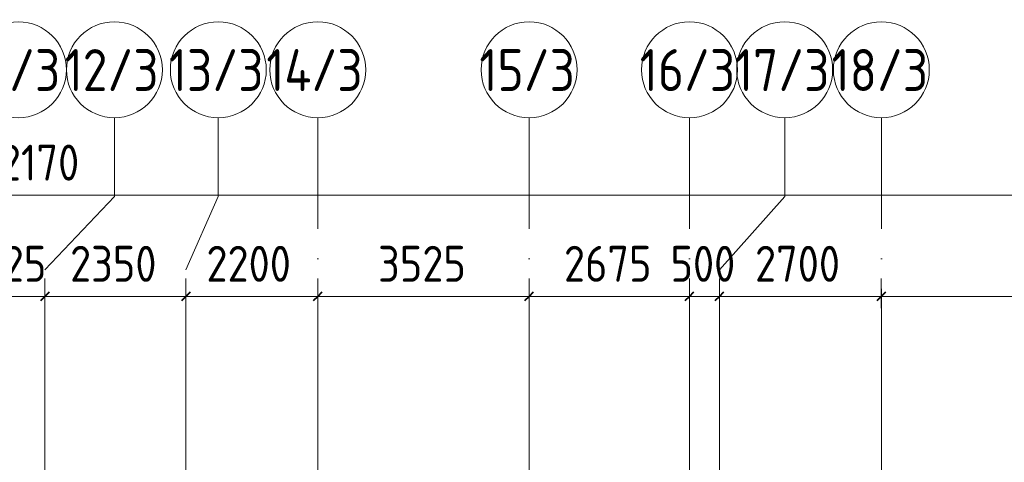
# Model space of a CAD drawing. Header units: millimetres. Extents: x -30540 to 175469, y -11730 to 122288.
# Tile 103 of 119: x 96233 to 112656, y 94352 to 101737. Entities that reach past the tile are written whole.
import ezdxf

# ---------------------------------------------------------------- set-up
doc = ezdxf.new("R2010")
doc.units = ezdxf.units.MM
doc.linetypes.add('ADSK_Линия сетки', pattern=[5000, 4000, -500, 0, -500])
for name, color, linetype, lineweight in [('A-____-____-DIMS', 7, 'Continuous', 9), ('A-____-____-DIMS-200', 7, 'Continuous', 9), ('S-GRID-____-IDEN', 7, 'Continuous', 9), ('S-GRID-____-OTLN', 7, 'Continuous', 9)]:
    doc.layers.add(name, color=color, linetype=linetype, lineweight=lineweight)
doc.styles.add('GOST Common_1', font='GOST_Common.ttf', dxfattribs={"width": 0.9, "height": 700})
doc.styles.add('GOST Common_2', font='GOST_Common.ttf', dxfattribs={"width": 0.9, "height": 600})
doc.dimstyles.new('ADSK_Основной_3_мм_2', dxfattribs={"dimscale": 304.8, "dimtxt": 603.428998, "dimasz": 0.492126, "dimexe": 0.984252, "dimexo": 0.984252, "dimgap": 0.19685, "dimtad": 1, "dimdec": 0, "dimdsep": 46, "dimtxsty": 'GOST Common_2', "dimblk1": 'OBLIQUE', "dimblk2": 'OBLIQUE', "dimsah": 1, "dimcen": 0.09, "dimdle": 0.984252, "dimazin": 2, "dimtfac": 1, "dimtdec": 4, "dimtix": 1, "dimtmove": 0, "dimatfit": 3, "dimfxl": 1, "dimtvp": 1, "dimtolj": 1, "dimtzin": 0, "dimarcsym": 2})

# ---------------------------------------------------------------- blocks, each defined once
blk = doc.blocks.new('Ось сетки - Круг_Ø8 мм-6577-01 ЭО')
at = {"layer": 'S-GRID-____-IDEN', "color": 253, "true_color": 0xaaaaaa}
for start, end in [(360, 180), (180, 360)]:
    blk.add_arc((0, 0), 4, start, end, dxfattribs=at)
blk = doc.blocks.new('DIMBLOCK103-01 ЭО')
at = {"layer": 'A-____-____-DIMS-200', "color": 8, "true_color": 0x808080}
for p, q in [((95430, 96926), (95430, 97420)), ((96655, 96926), (96655, 97420)), ((95430, 97120), (96655, 97120)), ((95430, 97120), (95430, 96926)), ((96655, 97120), (96655, 96926))]:
    blk.add_line(p, q, dxfattribs=at)
at = {"layer": 'A-____-____-DIMS-200', "color": 8, "lineweight": 40, "true_color": 0x808080}
for p, q in [((95430, 97120), (95355, 97045)), ((95430, 97120), (95505, 97195)), ((96655, 97120), (96580, 97045)), ((96655, 97120), (96730, 97195))]:
    blk.add_line(p, q, dxfattribs=at)
at = {"layer": 'A-____-____-DIMS-200', "color": 0, "insert": (95342, 97964), "char_height": 600, "width": 1681.42, "attachment_point": 1, "line_spacing_factor": 1.022761, "style": 'GOST Common_2'}
blk.add_mtext('1225', dxfattribs=at)
blk = doc.blocks.new('_Oblique')
at = {"color": 0, "linetype": 'ByBlock', "lineweight": -2}
blk.add_line((-0.5, -0.5), (0.5, 0.5), dxfattribs=at)
blk = doc.blocks.new('DIMBLOCK104-01 ЭО')
at = {"layer": 'A-____-____-DIMS-200', "color": 8, "true_color": 0x808080}
for p, q in [((96655, 96926), (96655, 97420)), ((99005, 96926), (99005, 97420)), ((96655, 97120), (99005, 97120)), ((96655, 97120), (96655, 96926)), ((99005, 97120), (99005, 96926))]:
    blk.add_line(p, q, dxfattribs=at)
at = {"layer": 'A-____-____-DIMS-200', "color": 8, "lineweight": 40, "true_color": 0x808080}
for p, q in [((96655, 97120), (96580, 97045)), ((96655, 97120), (96730, 97195)), ((99005, 97120), (98930, 97045)), ((99005, 97120), (99080, 97195))]:
    blk.add_line(p, q, dxfattribs=at)
at = {"layer": 'A-____-____-DIMS-200', "color": 0, "insert": (97073, 97964), "char_height": 600, "width": 1816.42, "attachment_point": 1, "line_spacing_factor": 1.022761, "style": 'GOST Common_2'}
blk.add_mtext('2350', dxfattribs=at)
blk = doc.blocks.new('DIMBLOCK105-01 ЭО')
at = {"layer": 'A-____-____-DIMS-200', "color": 8, "true_color": 0x808080}
for p, q in [((99005, 96926), (99005, 97420)), ((101205, 96926), (101205, 97420)), ((99005, 97120), (101205, 97120)), ((99005, 97120), (99005, 96926)), ((101205, 97120), (101205, 96926))]:
    blk.add_line(p, q, dxfattribs=at)
at = {"layer": 'A-____-____-DIMS-200', "color": 8, "lineweight": 40, "true_color": 0x808080}
for p, q in [((99005, 97120), (98930, 97045)), ((99005, 97120), (99080, 97195)), ((101205, 97120), (101130, 97045)), ((101205, 97120), (101280, 97195))]:
    blk.add_line(p, q, dxfattribs=at)
at = {"layer": 'A-____-____-DIMS-200', "color": 0, "insert": (99348, 97964), "char_height": 600, "width": 1816.42, "attachment_point": 1, "line_spacing_factor": 1.022761, "style": 'GOST Common_2'}
blk.add_mtext('2200', dxfattribs=at)
blk = doc.blocks.new('DIMBLOCK106-01 ЭО')
at = {"layer": 'A-____-____-DIMS-200', "color": 8, "true_color": 0x808080}
for p, q in [((101205, 96926), (101205, 97420)), ((104730, 96926), (104730, 97420)), ((101205, 97120), (104730, 97120)), ((101205, 97120), (101205, 96926)), ((104730, 97120), (104730, 96926))]:
    blk.add_line(p, q, dxfattribs=at)
at = {"layer": 'A-____-____-DIMS-200', "color": 8, "lineweight": 40, "true_color": 0x808080}
for p, q in [((101205, 97120), (101130, 97045)), ((101205, 97120), (101280, 97195)), ((104730, 97120), (104655, 97045)), ((104730, 97120), (104805, 97195))]:
    blk.add_line(p, q, dxfattribs=at)
at = {"layer": 'A-____-____-DIMS-200', "color": 0, "insert": (102211, 97964), "char_height": 600, "width": 1816.42, "attachment_point": 1, "line_spacing_factor": 1.022761, "style": 'GOST Common_2'}
blk.add_mtext('3525', dxfattribs=at)
blk = doc.blocks.new('DIMBLOCK107-01 ЭО')
at = {"layer": 'A-____-____-DIMS-200', "color": 8, "true_color": 0x808080}
for p, q in [((104730, 96926), (104730, 97420)), ((107405, 96926), (107405, 97420)), ((104730, 97120), (107405, 97120)), ((104730, 97120), (104730, 96926)), ((107405, 97120), (107405, 96926))]:
    blk.add_line(p, q, dxfattribs=at)
at = {"layer": 'A-____-____-DIMS-200', "color": 8, "lineweight": 40, "true_color": 0x808080}
for p, q in [((104730, 97120), (104655, 97045)), ((104730, 97120), (104805, 97195)), ((107405, 97120), (107330, 97045)), ((107405, 97120), (107480, 97195))]:
    blk.add_line(p, q, dxfattribs=at)
at = {"layer": 'A-____-____-DIMS-200', "color": 0, "insert": (105311, 97964), "char_height": 600, "width": 1816.42, "attachment_point": 1, "line_spacing_factor": 1.022761, "style": 'GOST Common_2'}
blk.add_mtext('2675', dxfattribs=at)
blk = doc.blocks.new('DIMBLOCK108-01 ЭО')
at = {"layer": 'A-____-____-DIMS-200', "color": 8, "true_color": 0x808080}
for p, q in [((107405, 96926), (107405, 97420)), ((107905, 96926), (107905, 97420)), ((107405, 97120), (107905, 97120)), ((107405, 97120), (107405, 96926)), ((107905, 97120), (107905, 96926))]:
    blk.add_line(p, q, dxfattribs=at)
at = {"layer": 'A-____-____-DIMS-200', "color": 8, "lineweight": 40, "true_color": 0x808080}
for p, q in [((107405, 97120), (107330, 97045)), ((107405, 97120), (107480, 97195)), ((107905, 97120), (107830, 97045)), ((107905, 97120), (107980, 97195))]:
    blk.add_line(p, q, dxfattribs=at)
at = {"layer": 'A-____-____-DIMS-200', "color": 0, "insert": (107088, 97964), "char_height": 600, "width": 1362.32, "attachment_point": 1, "line_spacing_factor": 1.022761, "style": 'GOST Common_2'}
blk.add_mtext('500', dxfattribs=at)
blk = doc.blocks.new('DIMBLOCK109-01 ЭО')
at = {"layer": 'A-____-____-DIMS-200', "color": 8, "true_color": 0x808080}
for p, q in [((107905, 96926), (107905, 97420)), ((110605, 96926), (110605, 97420)), ((107905, 97120), (110605, 97120)), ((107905, 97120), (107905, 96926)), ((110605, 97120), (110605, 96926))]:
    blk.add_line(p, q, dxfattribs=at)
at = {"layer": 'A-____-____-DIMS-200', "color": 8, "lineweight": 40, "true_color": 0x808080}
for p, q in [((107905, 97120), (107830, 97045)), ((107905, 97120), (107980, 97195)), ((110605, 97120), (110530, 97045)), ((110605, 97120), (110680, 97195))]:
    blk.add_line(p, q, dxfattribs=at)
at = {"layer": 'A-____-____-DIMS-200', "color": 0, "insert": (108498, 97964), "char_height": 600, "width": 1816.42, "attachment_point": 1, "line_spacing_factor": 1.022761, "style": 'GOST Common_2'}
blk.add_mtext('2700', dxfattribs=at)
blk = doc.blocks.new('DIMBLOCK110-01 ЭО')
at = {"layer": 'A-____-____-DIMS-200', "color": 8, "true_color": 0x808080}
for p, q in [((110605, 96926), (110605, 97420)), ((116605, 96926), (116605, 97420)), ((110605, 97120), (116605, 97120)), ((110605, 97120), (110605, 96926)), ((116605, 97120), (116605, 96926))]:
    blk.add_line(p, q, dxfattribs=at)
at = {"layer": 'A-____-____-DIMS-200', "color": 8, "lineweight": 40, "true_color": 0x808080}
for p, q in [((110605, 97120), (110530, 97045)), ((110605, 97120), (110680, 97195)), ((116605, 97120), (116530, 97045)), ((116605, 97120), (116680, 97195))]:
    blk.add_line(p, q, dxfattribs=at)
at = {"layer": 'A-____-____-DIMS-200', "color": 0, "insert": (112848, 97964), "char_height": 600, "width": 1816.42, "attachment_point": 1, "line_spacing_factor": 1.022761, "style": 'GOST Common_2'}
blk.add_mtext('6000', dxfattribs=at)
blk = doc.blocks.new('DIMBLOCK113-01 ЭО')
at = {"layer": 'A-____-____-DIMS-200', "color": 8, "true_color": 0x808080}
for p, q in [((65335, 98614), (65335, 99108)), ((127505, 98614), (127505, 99108)), ((65035, 98808), (127805, 98808)), ((65335, 98808), (65335, 98614)), ((127505, 98808), (127505, 98614))]:
    blk.add_line(p, q, dxfattribs=at)
at = {"layer": 'A-____-____-DIMS-200', "color": 8, "lineweight": 40, "true_color": 0x808080}
for p, q in [((65335, 98808), (65410, 98883)), ((127505, 98808), (127580, 98883)), ((65335, 98808), (65260, 98733)), ((127505, 98808), (127430, 98733))]:
    blk.add_line(p, q, dxfattribs=at)
at = {"layer": 'A-____-____-DIMS-200', "color": 0, "insert": (95530, 99652), "char_height": 600, "width": 2135.52, "attachment_point": 1, "line_spacing_factor": 1.022761, "style": 'GOST Common_2'}
blk.add_mtext('62170', dxfattribs=at)

msp = doc.modelspace()

# ---------------------------------------------------------------- linework, layer by layer
at = {"layer": 'S-GRID-____-OTLN', "color": 253, "true_color": 0xaaaaaa}
for p, q in [((97813.1, 98789), (97813.1, 100101.1)), ((99546.2, 98789), (99546.2, 100101.1)), ((108993.1, 98789), (108993.1, 100101.1)), ((96655.3, 97561.1), (97813.1, 98789)), ((99005.3, 97561.1), (99546.2, 98789)), ((107905.3, 97561.1), (108993.1, 98789))]:
    msp.add_line(p, q, dxfattribs=at)
at = {"layer": 'S-GRID-____-OTLN', "color": 253, "linetype": 'ADSK_Линия сетки', "true_color": 0xaaaaaa}
for p, q in [((101205.3, 53245.6), (101205.3, 100101.1)), ((104730.3, 53245.6), (104730.3, 100101.1)), ((107405.3, 53245.6), (107405.3, 100101.1)), ((110605.3, 53245.6), (110605.3, 100101.1)), ((96655.3, 53245.6), (96655.3, 97561.1)), ((99005.3, 53245.6), (99005.3, 97561.1)), ((107905.3, 53245.6), (107905.3, 97561.1))]:
    msp.add_line(p, q, dxfattribs=at)

# ---------------------------------------------------------------- block references
at = {"layer": 'S-GRID-____-IDEN', "color": 253, "true_color": 0xaaaaaa, "xscale": 199.9999999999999, "yscale": 199.9999999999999, "zscale": 199.9999999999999}
for p in [(96211.6, 100901.1), (97813.1, 100901.1), (99546.2, 100901.1), (101205.3, 100901.1), (104730.3, 100901.1), (107405.3, 100901.1), (108993.1, 100901.1), (110605.3, 100901.1)]:
    msp.add_blockref('Ось сетки - Круг_Ø8 мм-6577-01 ЭО', p, dxfattribs=at)

# ---------------------------------------------------------------- texts
at = {"layer": 'S-GRID-____-IDEN', "color": 253, "true_color": 0xaaaaaa, "char_height": 700, "attachment_point": 1, "style": 'GOST Common_1'}
for s, insert, width in [('11/3', (95453.9, 101246.1), 1832.658), ('12/3', (96984.4, 101246.1), 2005.822), ('13/3', (98722.9, 101246.1), 1991.392), ('14/3', (100346.8, 101246.1), 2077.974), ('15/3', (103901.5, 101246.1), 2005.822), ('16/3', (106576.5, 101246.1), 2005.822), ('17/3', (108164.4, 101246.1), 2005.822), ('18/3', (109776.5, 101246.1), 2005.822)]:
    msp.add_mtext(s, dxfattribs=dict(at, insert=insert, width=width))

# ---------------------------------------------------------------- dimensions: what is measured, and where the dimension line sits
at = {"layer": 'A-____-____-DIMS', "color": 8, "true_color": 0x808080}
for base, p1, p2, override, picture, middle in [((127505.3, 98808.1), (65335.3, 98914.2), (127505.3, 98914.2), {"dimpost": '<>', "dimfxl": 62170}, 'DIMBLOCK113-01 ЭО', (96420.3, 99168.1)), ((96655.3, 97119.9), (95430.3, 97226), (96655.3, 97226), {"dimpost": '<>', "dimfxl": 1225}, 'DIMBLOCK103-01 ЭО', (96042.8, 97479.9)), ((99005.3, 97119.9), (96655.3, 97226), (99005.3, 97226), {"dimpost": '<>', "dimfxl": 2350}, 'DIMBLOCK104-01 ЭО', (97830.3, 97479.9)), ((101205.3, 97119.9), (99005.3, 97226), (101205.3, 97226), {"dimpost": '<>', "dimfxl": 2200}, 'DIMBLOCK105-01 ЭО', (100105.3, 97479.9)), ((104730.3, 97119.9), (101205.3, 97226), (104730.3, 97226), {"dimpost": '<>', "dimfxl": 3525}, 'DIMBLOCK106-01 ЭО', (102967.8, 97479.9)), ((107405.3, 97119.9), (104730.3, 97226), (107405.3, 97226), {"dimpost": '<>', "dimfxl": 2675}, 'DIMBLOCK107-01 ЭО', (106067.8, 97479.9)), ((107905.3, 97119.9), (107405.3, 97226), (107905.3, 97226), {"dimpost": '<>', "dimfxl": 500}, 'DIMBLOCK108-01 ЭО', (107655.3, 97479.9)), ((110605.3, 97119.9), (107905.3, 97226), (110605.3, 97226), {"dimpost": '<>', "dimfxl": 2700}, 'DIMBLOCK109-01 ЭО', (109255.3, 97479.9)), ((116605.3, 97119.9), (110605.3, 97226), (116605.3, 97226), {"dimpost": '<>', "dimfxl": 6000}, 'DIMBLOCK110-01 ЭО', (113605.3, 97479.9))]:
    dim = msp.add_linear_dim(base=base, p1=p1, p2=p2, dimstyle='ADSK_Основной_3_мм_2', override=override, dxfattribs=at)
    dim.commit()
    dim.dimension.update_dxf_attribs({"geometry": picture, "text_midpoint": middle})

doc.saveas('drawing.dxf')
